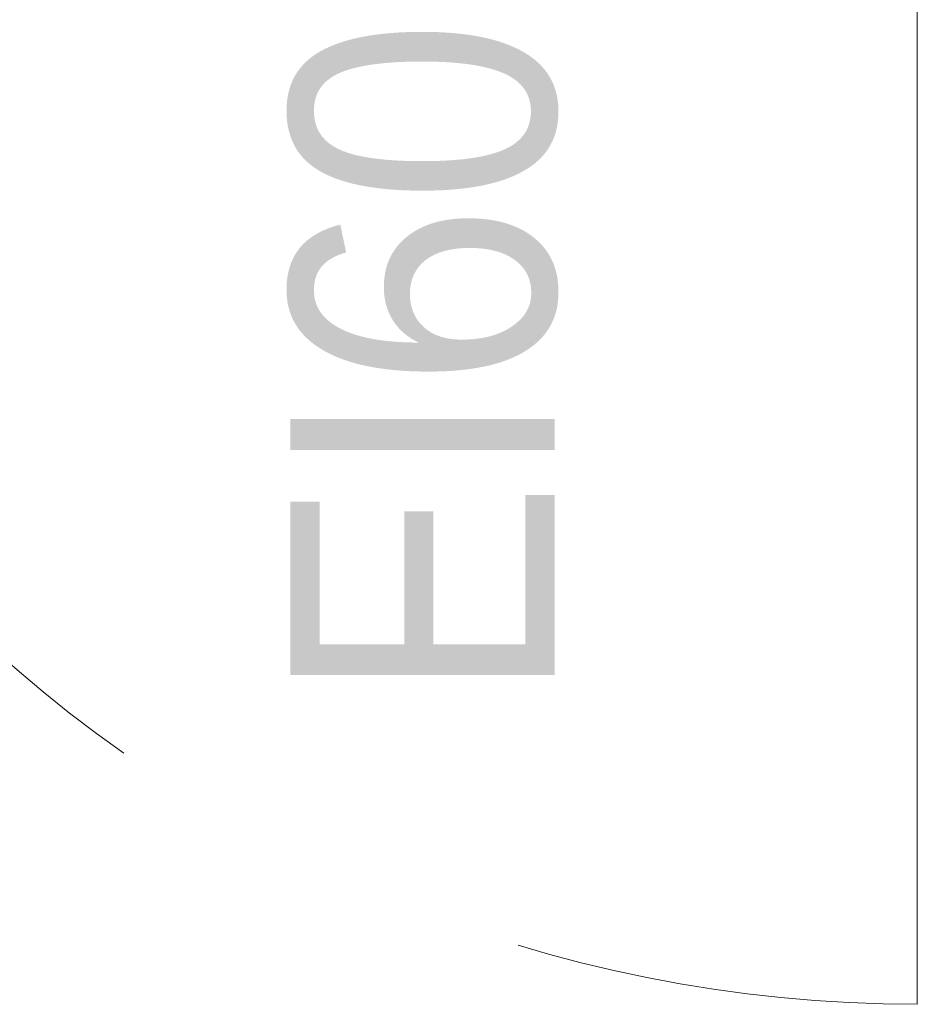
# Model space of a CAD drawing. Header units: centimetres. Extents: x -1316 to 21770, y -8842 to 3590.
# Tile 81 of 125: x 425 to 486, y 1569 to 1636. Entities that reach past the tile are written whole.
import ezdxf

# ---------------------------------------------------------------- set-up
doc = ezdxf.new("R2010")
doc.units = ezdxf.units.CM
doc.linetypes.add('Dash', pattern=[60, 30, -30])
for name, color, linetype, lineweight in [('A-DOOR', 31, 'Continuous', 13), ('A-DOOR-HDLN', 31, 'Dash', 9), ('G-ANNO-TEXT', 231, 'Continuous', 13)]:
    doc.layers.add(name, color=color, linetype=linetype, lineweight=lineweight)
doc.styles.add('Arial', font='arial.ttf', dxfattribs={"width": 0.9, "height": 18})

# ---------------------------------------------------------------- blocks, each defined once
blk = doc.blocks.new('Schueco_FWS_ADS-75-SimplySmart_inw_Family-02 - FWS SI insert unit 90-2368395-5_piętro III __10_50 m_ - stan projektowany')
at = {"layer": 'A-DOOR'}
blk.add_line((-72.3, 7.6), (-72.3, 101.55), dxfattribs=at)
at = {"layer": 'A-DOOR-HDLN'}
blk.add_arc((-72.3, 7.6), 93.95, 360, 90, dxfattribs=at)

msp = doc.modelspace()

# ---------------------------------------------------------------- block references
at = {"layer": 'A-DOOR', "rotation": 180}
msp.add_blockref('Schueco_FWS_ADS-75-SimplySmart_inw_Family-02 - FWS SI insert unit 90-2368395-5_piętro III __10_50 m_ - stan projektowany', (413.877, 1670.726), dxfattribs=at)

# ---------------------------------------------------------------- texts
at = {"layer": 'G-ANNO-TEXT', "color": 1, "insert": (443.483, 1636.284), "char_height": 18, "width": 45.7227, "attachment_point": 3, "rotation": 90, "line_spacing_factor": 0.936439, "style": 'Arial'}
msp.add_mtext('\\pxqr,t6.35,12.7,19.05,25.4,31.75,38.1,44.45,50.8,57.15,63.5,69.85,76.2,82.55,88.9,95.25,101.6,107.95,114.3,120.65,127,133.35,139.7,146.05,152.4,158.75,165.1,171.45,177.8,184.15,190.5,196.85,203.2;{EI60}', dxfattribs=at)

doc.saveas('drawing.dxf')
